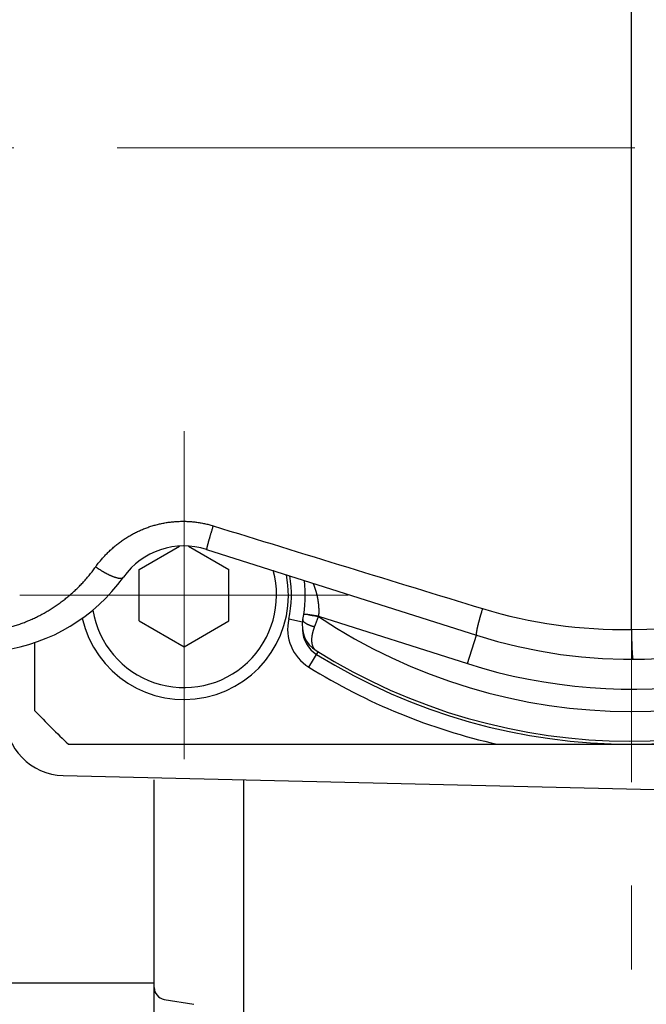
# Model space of a CAD drawing. Header units: millimetres. Extents: x 0 to 1300, y 0 to 891.
# Tile 24 of 119: x 563 to 584, y 256 to 289. Entities that reach past the tile are written whole.
import ezdxf

# ---------------------------------------------------------------- set-up
doc = ezdxf.new("R2010")
doc.units = ezdxf.units.MM
doc.header["$LTSCALE"] = 0.54643
doc.linetypes.add('CENTER', pattern=[50.8, 31.75, -6.35, 6.35, -6.35])
for name, color, linetype in [('NoLayerName_001', 7, 'Continuous'), ('NoLayerName_003', 7, 'Continuous'), ('NoLayerName_006', 7, 'Continuous')]:
    doc.layers.add(name, color=color, linetype=linetype)
doc.styles.get("Standard").update_dxf_attribs({"font": 'txt', "bigfont": 'extfont2'})
doc.dimstyles.get("Standard").update_dxf_attribs({"dimtxt": 2.5, "dimasz": 2.5, "dimexe": 1, "dimexo": 1, "dimtad": 1, "dimdec": 3, "dimzin": 0, "dimdsep": 46, "dimtxsty": 'Standard', "dimcen": 2.5, "dimadec": 3, "dimazin": 0, "dimtfac": 0.75, "dimtdec": 3, "dimtmove": 0, "dimatfit": 3, "dimfxl": 1, "dimarcsym": 0})

# ---------------------------------------------------------------- blocks, each defined once
blk = doc.blocks.new('DIM_0002')
at = {"color": 3, "linetype": 'Continuous', "lineweight": 13}
blk.add_arc((76.293, 79.293), 76.293, 0, 270, dxfattribs=at)
blk = doc.blocks.new('_OPEN30')
at = {"color": 0, "linetype": 'ByBlock', "lineweight": -2}
for p, q in [((-1, 0.267949), (0, 0)), ((0, 0), (-1, -0.267949)), ((0, 0), (-1, 0))]:
    blk.add_line(p, q, dxfattribs=at)
blk = doc.blocks.new('*D145')
at = {"layer": 'Defpoints', "color": 0}
for p in [(504.066, 284.922), (504.166, 284.922), (583.857, 257.465), (583.857, 257.365), (503.648, 238.613)]:
    blk.add_point(p, dxfattribs=at)
at = {"layer": 'NoLayerName_001', "color": 0, "linetype": 'Continuous', "lineweight": 13}
for p, q in [((501.066, 284.922), (488.239, 284.922)), ((583.857, 254.365), (583.857, 189.304))]:
    blk.add_line(p, q, dxfattribs=at)
blk.add_arc((583.857, 284.922), 92.618, 182.78409, 267.21591, dxfattribs=at)
at = {"layer": 'NoLayerName_001', "color": 0, "lineweight": 13, "xscale": 4.5, "yscale": 4.5, "zscale": 4.5}
for p, rotation in [((491.239, 284.922), 91.39204515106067), ((583.857, 192.304), 358.6079548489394)]:
    blk.add_blockref('_OPEN30', p, dxfattribs=dict(at, rotation=rotation))
at = {"layer": 'NoLayerName_001', "color": 0, "lineweight": 13, "insert": (524.293, 225.358), "char_height": 10.5, "attachment_point": 5, "rotation": 315}
blk.add_mtext('\\W0.8000;90%%d', dxfattribs=at)

msp = doc.modelspace()

# ---------------------------------------------------------------- linework, layer by layer
at = {"layer": 'NoLayerName_001', "color": 4, "linetype": 'CENTER', "lineweight": 13}
for p, q in [((583.8569, 308.7635), (583.8569, 257.3646)), ((639.4822, 284.922), (504.0658, 284.922))]:
    msp.add_line(p, q, dxfattribs=at)
at = {"layer": 'NoLayerName_001', "color": 110, "linetype": 'CENTER', "lineweight": 13}
for p, q in [((568.8569, 275.422), (568.8569, 264.422)), ((563.3569, 269.922), (574.3569, 269.922))]:
    msp.add_line(p, q, dxfattribs=at)
at = {"layer": 'NoLayerName_001', "color": 7, "linetype": 'Continuous', "lineweight": 25}
for p, q in [((567.3569, 270.788), (568.707, 271.5675)), ((569.0068, 271.5675), (570.3569, 270.788)), ((567.3569, 269.056), (567.3569, 270.788)), ((570.3569, 269.056), (570.3569, 270.788)), ((567.3569, 269.056), (568.8569, 268.1899)), ((568.8569, 268.1899), (570.3569, 269.056)), ((564.8093, 263.8755), (602.8093, 262.9707)), ((567.8569, 240.7608), (567.8569, 263.73)), ((570.8569, 200.1845), (570.8569, 263.73)), ((553.8569, 256.922), (567.8569, 256.922)), ((568.1911, 256.3663), (569.1857, 256.2005))]:
    msp.add_line(p, q, dxfattribs=at)
for centre, radius, start, end in [((568.8569, 269.922), 3.5, 192.80257, 11.23296), ((568.8569, 269.922), 3.1, 189.30562, 15.39634), ((564.8569, 265.8749), 2, 180, 268.63607), ((568.2569, 256.7608), 0.4, 180, 260.53768)]:
    msp.add_arc(centre, radius, start, end, dxfattribs=at)
at = {"layer": 'NoLayerName_003', "color": 30, "linetype": 'Continuous', "lineweight": 25}
for p, q in [((583.8569, 268.772), (583.8569, 301.072)), ((569.6144, 271.4545), (578.6603, 268.5782))]:
    msp.add_line(p, q, dxfattribs=at)
for centre, radius, start, end in [((583.8569, 284.922), 16.15, 270, 327.79993), ((583.8569, 284.922), 17.15, 252.36152, 327.79993), ((1799.0359, 4253.5135), 4166.7035, 252.84208, 252.9719927), ((568.8569, 269.072), 2.5, 72.36152, 144.38379), ((561.9469, 274.022), 6, 277.78366, 324.38379), ((583.5596, 284.8461), 16.0766, 253.01046, 271.05966)]:
    msp.add_arc(centre, radius, start, end, dxfattribs=at)
for points, knots in [([(565.8948, 270.8715), (565.9243, 270.911), (565.9822, 270.991), (566.076, 271.1059), (566.1737, 271.2175), (566.2761, 271.3252), (566.3826, 271.4287), (566.4933, 271.528), (566.6078, 271.6227), (566.7262, 271.7126), (566.848, 271.7976), (566.9732, 271.8776), (567.1015, 271.9524), (567.2327, 272.0219), (567.3667, 272.0859), (567.5031, 272.1443), (567.6419, 272.197), (567.7828, 272.2439), (567.9256, 272.2848), (568.0699, 272.3197), (568.2156, 272.3485), (568.3624, 272.3712), (568.5101, 272.3876), (568.6585, 272.3977), (568.8072, 272.4013), (568.9559, 272.3985), (569.1045, 272.3894), (569.2524, 272.3739), (569.3995, 272.3521), (569.5453, 272.3238), (569.6897, 272.2901), (569.7843, 272.2615), (569.8318, 272.248)], [0, 0, 0, 0, 0.1480036, 0.2962164, 0.4445937, 0.5930905, 0.7416633, 0.8902712, 1.038878, 1.1874547, 1.3359925, 1.4844944, 1.6329634, 1.7814036, 1.9298214, 2.0782265, 2.2266335, 2.3750572, 2.5235006, 2.6719654, 2.8204549, 2.9689754, 3.1175381, 3.2661597, 3.4148617, 3.5636283, 3.7124078, 3.8611446, 4.009782, 4.1582647, 4.3065405, 4.454563, 4.454563, 4.454563, 4.454563]), ([(569.8318, 272.248), (569.8263, 272.2305), (569.8154, 272.1955), (569.7993, 272.143), (569.7832, 272.0905), (569.7686, 272.0422), (569.7554, 271.9984), (569.7436, 271.9589), (569.7319, 271.9194), (569.7216, 271.8842), (569.7126, 271.8535), (569.7049, 271.8271), (569.6973, 271.8007), (569.6898, 271.7742), (569.6823, 271.7478), (569.6749, 271.7214), (569.6675, 271.6949), (569.6615, 271.6728), (569.6567, 271.6551), (569.6531, 271.6419), (569.6496, 271.6286), (569.6461, 271.6153), (569.6427, 271.602), (569.6392, 271.5887), (569.6358, 271.5753), (569.6325, 271.562), (569.6293, 271.5486), (569.6261, 271.5352), (569.6231, 271.5219), (569.6201, 271.5085), (569.6173, 271.495), (569.6151, 271.4816), (569.6122, 271.468), (569.614, 271.459), (569.6144, 271.4545)], [0, 0, 0, 0, 0.0549528, 0.10990564, 0.16485902, 0.2198131, 0.26102838, 0.30224263, 0.34345526, 0.38466726, 0.41214298, 0.43962058, 0.46710097, 0.49458422, 0.522067, 0.54954519, 0.57701473, 0.60447229, 0.61819873, 0.63192692, 0.64565946, 0.65939899, 0.67314814, 0.68690961, 0.70068427, 0.7144613, 0.72822529, 0.74196108, 0.75565386, 0.76929478, 0.78301046, 0.79699965, 0.81037049, 0.8240684, 0.8240684, 0.8240684, 0.8240684]), ([(561.7711, 268.6624), (561.8248, 268.6645), (561.9324, 268.6673), (562.0935, 268.6792), (562.2543, 268.6957), (562.4145, 268.7175), (562.5741, 268.7444), (562.7327, 268.7763), (562.8903, 268.8132), (563.0466, 268.8551), (563.2014, 268.9019), (563.3546, 268.9535), (563.5062, 269.0098), (563.6559, 269.0708), (563.8036, 269.1364), (563.9492, 269.2065), (564.0926, 269.281), (564.2336, 269.3599), (564.3722, 269.4431), (564.5082, 269.5304), (564.6414, 269.6219), (564.7719, 269.7173), (564.8994, 269.8167), (565.0238, 269.92), (565.1451, 270.027), (565.2631, 270.1377), (565.3776, 270.2518), (565.4887, 270.3694), (565.5961, 270.4902), (565.6997, 270.6142), (565.7999, 270.7409), (565.8629, 270.8282), (565.8948, 270.8715)], [0, 0, 0, 0, 0.1613513, 0.3228509, 0.4844734, 0.64619, 0.8079692, 0.9697772, 1.1315793, 1.2933403, 1.4550479, 1.6167143, 1.7783504, 1.9399646, 2.101563, 2.2631502, 2.4247292, 2.5863033, 2.7478795, 2.9094648, 3.071065, 3.2326855, 3.3943311, 3.5560066, 3.717717, 3.8794535, 4.0411918, 4.2029055, 4.3645676, 4.5261507, 4.6876279, 4.848973, 4.848973, 4.848973, 4.848973]), ([(565.8948, 270.8715), (565.9029, 270.8659), (565.919, 270.8547), (565.9433, 270.8381), (565.9677, 270.8218), (565.9922, 270.8056), (566.0169, 270.7896), (566.0417, 270.7739), (566.0667, 270.7583), (566.0917, 270.743), (566.1169, 270.7278), (566.1423, 270.7129), (566.1677, 270.6982), (566.1933, 270.6837), (566.219, 270.6695), (566.2448, 270.6555), (566.2708, 270.6417), (566.2969, 270.6283), (566.3231, 270.6152), (566.3496, 270.6024), (566.3763, 270.59), (566.4031, 270.5781), (566.4302, 270.5665), (566.4575, 270.5555), (566.4851, 270.5449), (566.5129, 270.5349), (566.5409, 270.5255), (566.569, 270.5168), (566.5971, 270.5089), (566.6253, 270.5018), (566.6537, 270.4959), (566.6831, 270.4917), (566.7136, 270.4898), (566.7451, 270.4905), (566.7756, 270.4957), (566.8047, 270.5061), (566.8175, 270.5214), (566.8246, 270.5279)], [0, 0, 0, 0, 0.0293835, 0.0587728, 0.0881668, 0.1175641, 0.1469635, 0.1763638, 0.205764, 0.235163, 0.2645598, 0.2939534, 0.323343, 0.3527278, 0.382107, 0.4114806, 0.4408499, 0.470217, 0.4995855, 0.5289599, 0.5583461, 0.5877514, 0.6171845, 0.6466558, 0.6761773, 0.7057555, 0.7353235, 0.7647746, 0.7940059, 0.8229318, 0.851776, 0.8811448, 0.9117619, 0.943674, 0.9751102, 1.0048425, 1.0335416, 1.0335416, 1.0335416, 1.0335416]), ([(578.862, 269.4711), (578.858, 269.4581), (578.8499, 269.432), (578.838, 269.3928), (578.8281, 269.3602), (578.8203, 269.334), (578.8145, 269.3143), (578.8087, 269.2947), (578.803, 269.275), (578.7972, 269.2554), (578.7916, 269.2357), (578.7859, 269.216), (578.7803, 269.1963), (578.7748, 269.1766), (578.7693, 269.1569), (578.7638, 269.1372), (578.7583, 269.1175), (578.753, 269.0977), (578.7476, 269.078), (578.7423, 269.0582), (578.7371, 269.0384), (578.7319, 269.0186), (578.7267, 268.9987), (578.7217, 268.9789), (578.7166, 268.959), (578.7117, 268.9391), (578.7068, 268.9192), (578.702, 268.8993), (578.6973, 268.8793), (578.6927, 268.8594), (578.6881, 268.8396), (578.6837, 268.8197), (578.6794, 268.7998), (578.6752, 268.7798), (578.6711, 268.7596), (578.6673, 268.7393), (578.6636, 268.7188), (578.6602, 268.6983), (578.6571, 268.6781), (578.6544, 268.6583), (578.6531, 268.6453), (578.6524, 268.6389)], [0, 0, 0, 0, 0.04095604, 0.08191597, 0.12287787, 0.14335897, 0.16383986, 0.18432032, 0.20480011, 0.22527902, 0.24575683, 0.26623334, 0.28670833, 0.3071816, 0.32765295, 0.34812219, 0.36858922, 0.38905514, 0.40952183, 0.42999119, 0.45046516, 0.47094569, 0.49143474, 0.51193433, 0.53244479, 0.55295878, 0.5734668, 0.59395937, 0.61442707, 0.63486051, 0.65525052, 0.67560559, 0.69596908, 0.71638887, 0.73691338, 0.75759168, 0.7784492, 0.79930762, 0.81988748, 0.83991083, 0.85921776, 0.85921776, 0.85921776, 0.85921776]), ([(578.6524, 268.6389), (578.652, 268.6323), (578.6515, 268.6184), (578.6492, 268.5968), (578.6575, 268.5844), (578.6603, 268.5783)], [0, 0, 0, 0, 0.019790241, 0.042224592, 0.062479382, 0.062479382, 0.062479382, 0.062479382]), ([(583.8569, 268.772), (583.8569, 268.7608), (583.8569, 268.7385), (583.8571, 268.705), (583.8573, 268.6716), (583.8576, 268.6381), (583.8579, 268.6046), (583.8584, 268.5711), (583.8589, 268.5376), (583.8594, 268.5042), (583.8602, 268.4651), (583.8611, 268.4205), (583.8621, 268.3759), (583.8631, 268.3368), (583.864, 268.3034), (583.865, 268.2699), (583.8661, 268.2364), (583.8673, 268.203), (583.8685, 268.1695), (583.8697, 268.1416), (583.8707, 268.1193), (583.8714, 268.1026), (583.8722, 268.0859), (583.8731, 268.0692), (583.8739, 268.0525), (583.8749, 268.0358), (583.8758, 268.0191), (583.8768, 268.0024), (583.8779, 267.9857), (583.879, 267.969), (583.8802, 267.9523), (583.8815, 267.9355), (583.8828, 267.9188), (583.8842, 267.9021), (583.8858, 267.8854), (583.8875, 267.8688), (583.8893, 267.8522), (583.8913, 267.8356), (583.8936, 267.819), (583.8958, 267.808), (583.8967, 267.8024)], [0, 0, 0, 0, 0.0334773, 0.06695466, 0.10043214, 0.13390978, 0.16738758, 0.20086549, 0.23434344, 0.26782131, 0.30129897, 0.35151478, 0.40172936, 0.43520528, 0.46868153, 0.50215884, 0.53563796, 0.56911968, 0.60260304, 0.63608479, 0.65282404, 0.66956166, 0.68629726, 0.70303047, 0.71976105, 0.73649019, 0.7532199, 0.76995218, 0.78668914, 0.80343288, 0.82018561, 0.83694949, 0.85372169, 0.87049074, 0.88724458, 0.9039716, 0.92066064, 0.93731607, 0.95407573, 0.97103667, 0.97103667, 0.97103667, 0.97103667]), ([(583.8967, 267.8024), (583.8979, 267.7971), (583.8988, 267.7858), (583.9059, 267.7769), (583.9086, 267.7721)], [0, 0, 0, 0, 0.016310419, 0.032952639, 0.032952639, 0.032952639, 0.032952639])]:
    msp.add_open_spline(points, degree=3, knots=knots, dxfattribs=at)
at = {"layer": 'NoLayerName_006', "color": 30, "linetype": 'Continuous', "lineweight": 25}
for p, q in [((573.0094, 269.2686), (572.87, 269.2861)), ((573.3646, 269.2127), (573.0094, 269.2686)), ((573.3646, 269.2127), (578.3573, 267.6253)), ((572.8259, 269.0136), (572.3662, 269.1188)), ((578.3573, 267.6253), (578.6603, 268.5782)), ((563.8569, 266.0474), (563.8569, 268.337)), ((573.0366, 267.5102), (573.3547, 268.022)), ((564.9823, 264.922), (602.7315, 264.922))]:
    msp.add_line(p, q, dxfattribs=at)
for centre, radius, start, end in [((568.8569, 269.922), 3.6, 347.109, 10.35313), ((568.8569, 269.922), 4.0632, 348.45603, 6.9417), ((583.8569, 284.922), 18.15, 252.36152, 305.11141), ((556.6595, 275.5493), 17.8686, 338.00718, 339.19602), ((568.8569, 269.922), 4.5632, 350.93324, 351.05805), ((583.8569, 284.922), 18.9, 236.27357, 303.51886), ((573.8284, 268.7842), 1.5, 167.109, 238.14187), ((573.8177, 268.9087), 1, 168.45603, 237.91508), ((573.8284, 268.7842), 1, 181.30043, 238.14187), ((583.8569, 284.922), 19.9, 237.91508, 301.71918), ((583.8569, 284.922), 20, 238.14187, 301.85813), ((583.8569, 284.922), 20.5, 238.14187, 257.31962), ((583.8569, 284.922), 27.5, 223.34176, 226.65824)]:
    msp.add_arc(centre, radius, start, end, dxfattribs=at)
for points, knots in [([(573.1841, 270.3194), (573.1876, 270.3107), (573.1945, 270.2932), (573.2029, 270.2711), (573.2096, 270.2534), (573.2144, 270.2402), (573.2192, 270.2269), (573.224, 270.2136), (573.2286, 270.2003), (573.2333, 270.1869), (573.2378, 270.1735), (573.2423, 270.1601), (573.2467, 270.1466), (573.2511, 270.1332), (573.2554, 270.1197), (573.2596, 270.1062), (573.2637, 270.0927), (573.2678, 270.0792), (573.2718, 270.0656), (573.2757, 270.052), (573.2796, 270.0384), (573.2834, 270.0248), (573.2871, 270.0111), (573.2907, 269.9975), (573.2943, 269.9838), (573.2978, 269.9701), (573.3012, 269.9564), (573.3045, 269.9426), (573.3078, 269.9289), (573.311, 269.9151), (573.3141, 269.9013), (573.3172, 269.8875), (573.3201, 269.8736), (573.323, 269.8598), (573.3258, 269.8459), (573.3285, 269.8321), (573.3312, 269.8182), (573.3338, 269.8043), (573.3363, 269.7903), (573.3387, 269.7764), (573.3402, 269.7671), (573.341, 269.7625)], [0, 0, 0, 0, 0.02825684, 0.05652066, 0.07075605, 0.08489772, 0.0989969, 0.11310391, 0.12723606, 0.14138376, 0.15553666, 0.16968527, 0.18382769, 0.1979661, 0.21210274, 0.2262398, 0.24037858, 0.25451871, 0.26865966, 0.28280092, 0.29694196, 0.31108253, 0.32522278, 0.3393629, 0.35350308, 0.36764353, 0.38178444, 0.39592579, 0.41006754, 0.42420961, 0.43835196, 0.45249454, 0.46663731, 0.48078025, 0.49492332, 0.5090665, 0.52320978, 0.53735315, 0.55149661, 0.56564013, 0.57978368, 0.57978368, 0.57978368, 0.57978368]), ([(573.341, 269.7625), (573.3417, 269.7578), (573.3433, 269.7485), (573.3454, 269.7345), (573.3475, 269.7205), (573.3495, 269.7065), (573.3514, 269.6925), (573.3533, 269.6785), (573.355, 269.6645), (573.3567, 269.6504), (573.3583, 269.6364), (573.3598, 269.6223), (573.3612, 269.6082), (573.3625, 269.5941), (573.3637, 269.58), (573.3649, 269.566), (573.366, 269.5518), (573.367, 269.5377), (573.3678, 269.5236), (573.3687, 269.5095), (573.3694, 269.4954), (573.37, 269.4812), (573.3705, 269.4671), (573.371, 269.453), (573.3713, 269.4388), (573.3716, 269.4247), (573.3718, 269.4105), (573.3719, 269.3964), (573.3719, 269.3822), (573.3718, 269.3681), (573.3716, 269.354), (573.3713, 269.3398), (573.371, 269.3257), (573.3705, 269.3115), (573.3699, 269.2974), (573.3693, 269.2833), (573.3686, 269.2691), (573.3677, 269.255), (573.3668, 269.2409), (573.3658, 269.2268), (573.365, 269.2174), (573.3646, 269.2127)], [0, 0, 0, 0, 0.01414355, 0.02828707, 0.04243057, 0.05657402, 0.07071742, 0.08486079, 0.09900413, 0.11314746, 0.12729081, 0.1414342, 0.15557767, 0.16972123, 0.18386487, 0.1980086, 0.21215242, 0.22629634, 0.24044037, 0.25458455, 0.26872891, 0.28287347, 0.29701829, 0.31116341, 0.32530888, 0.33945478, 0.35360116, 0.36774798, 0.38189507, 0.3960423, 0.41018951, 0.42433658, 0.43848337, 0.45262975, 0.4667756, 0.48092081, 0.49506526, 0.50920885, 0.52335148, 0.53749306, 0.5516335, 0.5516335, 0.5516335, 0.5516335]), ([(573.0094, 269.2686), (573.0078, 269.2687), (573.0047, 269.2688), (573, 269.269), (572.9953, 269.2692), (572.9907, 269.2694), (572.986, 269.2696), (572.9813, 269.2698), (572.9766, 269.2701), (572.9719, 269.2703), (572.9672, 269.2706), (572.9625, 269.2709), (572.9577, 269.2712), (572.9529, 269.2715), (572.9481, 269.2718), (572.9432, 269.2722), (572.9383, 269.2726), (572.9335, 269.273), (572.9287, 269.2734), (572.9239, 269.2738), (572.9192, 269.2743), (572.9146, 269.2748), (572.9102, 269.2753), (572.9058, 269.2759), (572.9016, 269.2764), (572.8974, 269.2771), (572.8931, 269.2778), (572.8884, 269.2787), (572.8832, 269.2797), (572.878, 269.2811), (572.8721, 269.2815), (572.8708, 269.2849), (572.87, 269.2861)], [0, 0, 0, 0, 0.00471041, 0.00940506, 0.01408884, 0.01876666, 0.02344341, 0.02812398, 0.03281329, 0.03751625, 0.04223776, 0.04698275, 0.05175613, 0.05656282, 0.06140759, 0.06628522, 0.07117497, 0.07605478, 0.08090263, 0.08569658, 0.09041471, 0.09503522, 0.0995364, 0.10389666, 0.10811681, 0.11232146, 0.11667828, 0.12135513, 0.12651982, 0.13233906, 0.13818713, 0.14223188, 0.14223188, 0.14223188, 0.14223188]), ([(573.3631, 269.2029), (573.3536, 269.2044), (573.3299, 269.2082), (573.3015, 269.2129), (573.2778, 269.2167), (573.2636, 269.2189), (573.2351, 269.2232), (573.2066, 269.2274), (573.1782, 269.2318), (573.164, 269.2341), (573.1497, 269.2364), (573.1355, 269.2389), (573.1213, 269.2415), (573.1072, 269.2442), (573.0931, 269.2471), (573.079, 269.2501), (573.0649, 269.2534), (573.051, 269.2568), (573.037, 269.2605), (573.0232, 269.2644), (573.014, 269.2672), (573.0094, 269.2686)], [0, 0, 0, 0, 0.0287943, 0.07198572, 0.08638076, 0.10077404, 0.11516564, 0.17274189, 0.18714534, 0.20155559, 0.21597222, 0.23039228, 0.24481302, 0.25923213, 0.27364783, 0.28805891, 0.30246479, 0.31686564, 0.33126238, 0.34565678, 0.36005154, 0.36005154, 0.36005154, 0.36005154]), ([(573.2278, 268.8577), (573.2233, 268.8589), (573.2143, 268.8612), (573.2008, 268.8648), (573.1874, 268.8685), (573.174, 268.8724), (573.1606, 268.8765), (573.1473, 268.8806), (573.1341, 268.885), (573.1208, 268.8894), (573.1077, 268.894), (573.0945, 268.8988), (573.0815, 268.9037), (573.0685, 268.9088), (573.0555, 268.914), (573.0426, 268.9194), (573.0298, 268.925), (573.0171, 268.9308), (573.0045, 268.9367), (572.992, 268.943), (572.9796, 268.9494), (572.9673, 268.9561), (572.9553, 268.9631), (572.9433, 268.9704), (572.9316, 268.978), (572.92, 268.9859), (572.9088, 268.9942), (572.8978, 269.0028), (572.8872, 269.0117), (572.877, 269.0211), (572.8673, 269.0312), (572.8583, 269.0422), (572.8503, 269.0543), (572.8436, 269.0673), (572.8389, 269.0809), (572.8362, 269.0949), (572.8377, 269.1042), (572.838, 269.1088)], [0, 0, 0, 0, 0.01394635, 0.02789449, 0.04184419, 0.05579529, 0.06974773, 0.0837015, 0.09765669, 0.11161347, 0.12557211, 0.13953295, 0.15349643, 0.16746309, 0.18143326, 0.19540504, 0.20937597, 0.22334441, 0.23730956, 0.25127162, 0.26523183, 0.27919254, 0.29315731, 0.307131, 0.32111937, 0.3351141, 0.34908991, 0.36302411, 0.37689875, 0.39073519, 0.40464541, 0.41879746, 0.43334143, 0.44800939, 0.462455, 0.47652655, 0.49038178, 0.49038178, 0.49038178, 0.49038178]), ([(573.2278, 268.8577), (573.2243, 268.8489), (573.2173, 268.8312), (573.2073, 268.8045), (573.1978, 268.7776), (573.1888, 268.7505), (573.1803, 268.7233), (573.1724, 268.6959), (573.1651, 268.6683), (573.1584, 268.6405), (573.1524, 268.6126), (573.147, 268.5846), (573.1423, 268.5564), (573.1383, 268.5281), (573.1352, 268.4997), (573.133, 268.4713), (573.1317, 268.4427), (573.1314, 268.4142), (573.1321, 268.3856), (573.134, 268.357), (573.1371, 268.3285), (573.1414, 268.3001), (573.1473, 268.2721), (573.1548, 268.2444), (573.1641, 268.2173), (573.1754, 268.1909), (573.1888, 268.1654), (573.2043, 268.141), (573.2219, 268.118), (573.2415, 268.0968), (573.2628, 268.0774), (573.2788, 268.067), (573.2865, 268.0615)], [0, 0, 0, 0, 0.02849222, 0.05700264, 0.08552539, 0.11405577, 0.14259036, 0.17112708, 0.19966524, 0.22820567, 0.25675073, 0.28530439, 0.31386808, 0.34243285, 0.37099175, 0.39954289, 0.42808991, 0.45664238, 0.48521628, 0.51383437, 0.54251359, 0.57121244, 0.59988826, 0.62852658, 0.65714568, 0.68580118, 0.71458699, 0.74351163, 0.77244624, 0.80128406, 0.82996484, 0.85848939, 0.85848939, 0.85848939, 0.85848939])]:
    msp.add_open_spline(points, degree=3, knots=knots, dxfattribs=at)

# ---------------------------------------------------------------- block references
at = {"layer": 'NoLayerName_001', "color": 3, "linetype": 'Continuous', "lineweight": 13}
msp.add_blockref('DIM_0002', (507.5635, 205.6287), dxfattribs=at)

# ---------------------------------------------------------------- dimensions: what is measured, and where the dimension line sits
dim = msp.add_angular_dim_2l(base=(503.6475, 238.6131), line1=((583.8569, 257.3646), (583.8569, 257.4646)), line2=((504.0658, 284.922), (504.1658, 284.922)), text='\\W0.8000;<>', dimstyle='Standard', override={"dimtxt": 10.5, "dimasz": 4.5, "dimexe": 3, "dimexo": 3, "dimgap": 3, "dimblk": 'OPEN30', "dimclrd": 0, "dimclre": 0, "dimclrt": 0, "dimazin": 2, "dimtp": 0, "dimtm": 0, "dimlwd": 13, "dimlwe": 13}, dxfattribs=at)
dim.commit()
dim.dimension.update_dxf_attribs({"geometry": '*D145', "text_midpoint": (518.3662, 219.4313), "dimtype": 162})

doc.saveas('drawing.dxf')
